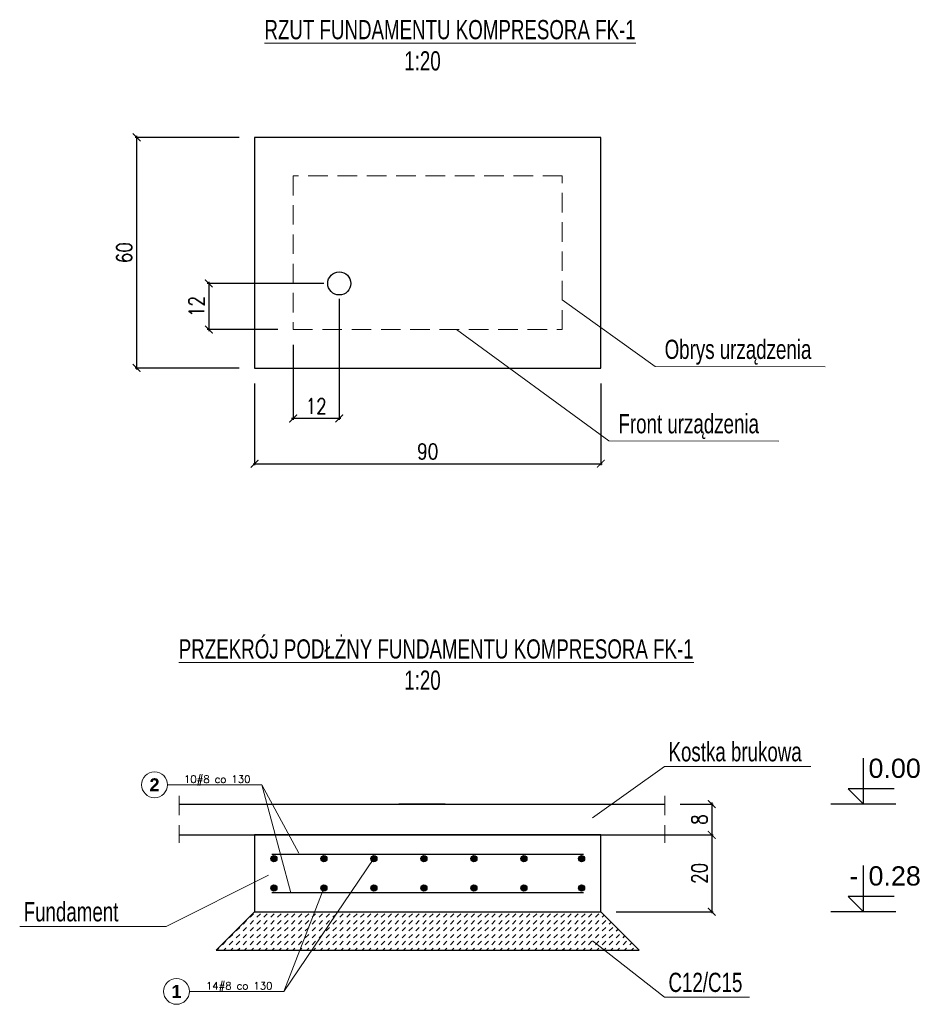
# Model space of a CAD drawing. Header units: millimetres. Extents: x -387992 to 11255, y 102926 to 380857.
# Tile 1 of 27: x -382741 to -380405, y 278381 to 280943. Entities that reach past the tile are written whole.
import ezdxf
from ezdxf.enums import TextEntityAlignment as Align

# ---------------------------------------------------------------- set-up
doc = ezdxf.new("R2010")
doc.units = ezdxf.units.MM
doc.header["$MEASUREMENT"] = 0
doc.linetypes.add('HIDDEN', pattern=[9.525, 6.35, -3.175])
doc.linetypes.add('XKITLINE00', pattern=[0])
for name, color, linetype, lineweight in [('AOS OPIS', 7, 'Continuous', 9), ('AOS ZBROJENIE', 7, 'Continuous', 25), ('AOS_wymiary', 7, 'Continuous', 0), ('OPIS-WYMIAR', 7, 'Continuous', 0), ('zbrojenie', 3, 'Continuous', 30)]:
    doc.layers.add(name, color=color, linetype=linetype, lineweight=lineweight)
for name, color, linetype in [('AutoCAD_Structural_Detailing_pręt wyrzucony', 7, 'Continuous'), ('AutoCAD_Structural_Detailing_symbole graficzne', 7, 'Continuous'), ('przekrój', 7, 'Continuous')]:
    doc.layers.add(name, color=color, linetype=linetype)
doc.styles.add('Arial_1_h_0', font='arial.ttf')
doc.styles.add('ARIAL_NARROW', font='ARIALN.TTF')
doc.styles.add('style1', font='simplex.shx')
doc.styles.add('style3', font='arialbd.ttf')
doc.styles.add('wymiary_opis', font='simplex.shx', dxfattribs={"width": 0.8})
doc.dimstyles.new('BB 1-20', dxfattribs={"dimscale": 0.4, "dimtxt": 100, "dimasz": 50, "dimexe": 10, "dimexo": 100, "dimgap": 30, "dimtad": 1, "dimlfac": 0.1, "dimzin": 12, "dimdsep": 46, "dimtxsty": 'wymiary_opis', "dimblk": 'ARCHTICK', "dimcen": 45, "dimdle": 10, "dimclrd": 256, "dimclre": 256, "dimadec": 0, "dimazin": 0, "dimtfac": 1, "dimtix": 1, "dimtmove": 2, "dimatfit": 3, "dimfxl": 1, "dimtolj": 1, "dimtzin": 0, "dimarcsym": 0})

# ---------------------------------------------------------------- blocks, each defined once
blk = doc.blocks.new('_ArchTick')
at = {"color": 0, "linetype": 'ByBlock', "const_width": 0.15}
blk.add_lwpolyline([(-0.5, -0.5), (0.5, 0.5)], dxfattribs=at)
blk = doc.blocks.new('*D1035')
at = {"layer": 'AOS_wymiary', "lineweight": -2, "transparency": 16777216}
for p, q in [((-382437.1, 280640.3), (-382437.1, 280032.3)), ((-382170.2, 280636.3), (-382441.1, 280636.3)), ((-382170.2, 280036.3), (-382441.1, 280036.3))]:
    blk.add_line(p, q, dxfattribs=at)
at = {"layer": 'Defpoints', "color": 0, "transparency": 16777216}
for p in [(-382130.2, 280636.3), (-382437.1, 280036.3), (-382130.2, 280036.3)]:
    blk.add_point(p, dxfattribs=at)
at = {"layer": 'AOS_wymiary', "lineweight": -2, "transparency": 16777216, "xscale": 20, "yscale": 20, "zscale": 20}
for p, rotation in [((-382437.1, 280636.3), 90), ((-382437.1, 280036.3), 270)]:
    blk.add_blockref('_ArchTick', p, dxfattribs=dict(at, rotation=rotation))
at = {"layer": 'AOS_wymiary', "color": 0, "transparency": 16777216, "insert": (-382469.1, 280336.3), "char_height": 40, "attachment_point": 5, "rotation": 90, "style": 'wymiary_opis'}
blk.add_mtext('\\A1;60', dxfattribs=at)
blk = doc.blocks.new('*D1036')
at = {"layer": 'AOS_wymiary', "lineweight": -2, "transparency": 16777216}
for p, q in [((-382130.2, 279996.3), (-382130.2, 279783.4)), ((-381230.2, 279996.3), (-381230.2, 279783.4)), ((-382134.2, 279787.4), (-381226.2, 279787.4))]:
    blk.add_line(p, q, dxfattribs=at)
at = {"layer": 'Defpoints', "color": 0, "transparency": 16777216}
for p in [(-382130.2, 280036.3), (-381230.2, 280036.3), (-381230.2, 279787.4)]:
    blk.add_point(p, dxfattribs=at)
at = {"layer": 'AOS_wymiary', "lineweight": -2, "transparency": 16777216, "xscale": 20, "yscale": 20, "zscale": 20, "rotation": 180}
blk.add_blockref('_ArchTick', (-382130.2, 279787.4), dxfattribs=at)
at = {"layer": 'AOS_wymiary', "lineweight": -2, "transparency": 16777216, "xscale": 20, "yscale": 20, "zscale": 20}
blk.add_blockref('_ArchTick', (-381230.2, 279787.4), dxfattribs=at)
at = {"layer": 'AOS_wymiary', "color": 0, "transparency": 16777216, "insert": (-381680.2, 279819.4), "char_height": 40, "attachment_point": 5, "style": 'wymiary_opis'}
blk.add_mtext('\\A1;90', dxfattribs=at)
blk = doc.blocks.new('*D1037')
at = {"layer": 'AOS_wymiary', "lineweight": -2, "transparency": 16777216}
for p, q in [((-381910.2, 280216.3), (-381910.2, 279901.2)), ((-382030.2, 280096.3), (-382030.2, 279901.2)), ((-381906.2, 279905.2), (-382034.2, 279905.2))]:
    blk.add_line(p, q, dxfattribs=at)
at = {"layer": 'Defpoints', "color": 0, "transparency": 16777216}
for p in [(-381910.2, 280256.3), (-382030.2, 280136.3), (-382030.2, 279905.2)]:
    blk.add_point(p, dxfattribs=at)
at = {"layer": 'AOS_wymiary', "lineweight": -2, "transparency": 16777216, "xscale": 20, "yscale": 20, "zscale": 20, "rotation": 180}
blk.add_blockref('_ArchTick', (-382030.2, 279905.2), dxfattribs=at)
at = {"layer": 'AOS_wymiary', "lineweight": -2, "transparency": 16777216, "xscale": 20, "yscale": 20, "zscale": 20}
blk.add_blockref('_ArchTick', (-381910.2, 279905.2), dxfattribs=at)
at = {"layer": 'AOS_wymiary', "color": 0, "transparency": 16777216, "insert": (-381970.2, 279937.2), "char_height": 40, "attachment_point": 5, "style": 'wymiary_opis'}
blk.add_mtext('\\A1;12', dxfattribs=at)
blk = doc.blocks.new('*D1038')
at = {"layer": 'AOS_wymiary', "lineweight": -2, "transparency": 16777216}
for p, q in [((-381950.2, 280256.3), (-382253.3, 280256.3)), ((-382249.3, 280260.3), (-382249.3, 280132.3)), ((-382070.2, 280136.3), (-382253.3, 280136.3))]:
    blk.add_line(p, q, dxfattribs=at)
at = {"layer": 'Defpoints', "color": 0, "transparency": 16777216}
for p in [(-381910.2, 280256.3), (-382249.3, 280136.3), (-382030.2, 280136.3)]:
    blk.add_point(p, dxfattribs=at)
at = {"layer": 'AOS_wymiary', "lineweight": -2, "transparency": 16777216, "xscale": 20, "yscale": 20, "zscale": 20}
for p, rotation in [((-382249.3, 280256.3), 90), ((-382249.3, 280136.3), 270)]:
    blk.add_blockref('_ArchTick', p, dxfattribs=dict(at, rotation=rotation))
at = {"layer": 'AOS_wymiary', "color": 0, "transparency": 16777216, "insert": (-382281.3, 280196.3), "char_height": 40, "attachment_point": 5, "rotation": 90, "style": 'wymiary_opis'}
blk.add_mtext('\\A1;12', dxfattribs=at)
blk = doc.blocks.new('*D1039')
at = {"layer": 'AOS_wymiary', "lineweight": -2, "transparency": 16777216}
for p, q in [((-381190.2, 278821.7), (-380937.7, 278821.7)), ((-380941.7, 278825.7), (-380941.7, 278617.7)), ((-381190.2, 278621.7), (-380937.7, 278621.7))]:
    blk.add_line(p, q, dxfattribs=at)
at = {"layer": 'Defpoints', "color": 0, "transparency": 16777216}
for p in [(-381230.2, 278821.7), (-381230.2, 278621.7), (-380941.7, 278621.7)]:
    blk.add_point(p, dxfattribs=at)
at = {"layer": 'AOS_wymiary', "lineweight": -2, "transparency": 16777216, "xscale": 20, "yscale": 20, "zscale": 20}
for p, rotation in [((-380941.7, 278821.7), 90), ((-380941.7, 278621.7), 270)]:
    blk.add_blockref('_ArchTick', p, dxfattribs=dict(at, rotation=rotation))
at = {"layer": 'AOS_wymiary', "color": 0, "transparency": 16777216, "insert": (-380973.7, 278721.7), "char_height": 40, "attachment_point": 5, "rotation": 90, "style": 'wymiary_opis'}
blk.add_mtext('\\A1;20', dxfattribs=at)
blk = doc.blocks.new('*D1040')
at = {"layer": 'AOS_wymiary', "lineweight": -2, "transparency": 16777216}
for p, q in [((-381024, 278901.7), (-380937.7, 278901.7)), ((-380941.7, 278905.7), (-380941.7, 278817.7)), ((-381024, 278821.7), (-380937.7, 278821.7))]:
    blk.add_line(p, q, dxfattribs=at)
at = {"layer": 'Defpoints', "color": 0, "transparency": 16777216}
for p in [(-381064, 278901.7), (-381064, 278821.7), (-380941.7, 278821.7)]:
    blk.add_point(p, dxfattribs=at)
at = {"layer": 'AOS_wymiary', "lineweight": -2, "transparency": 16777216, "xscale": 20, "yscale": 20, "zscale": 20}
for p, rotation in [((-380941.7, 278901.7), 90), ((-380941.7, 278821.7), 270)]:
    blk.add_blockref('_ArchTick', p, dxfattribs=dict(at, rotation=rotation))
at = {"layer": 'AOS_wymiary', "color": 0, "transparency": 16777216, "insert": (-380973.7, 278861.7), "char_height": 40, "attachment_point": 5, "rotation": 90, "style": 'wymiary_opis'}
blk.add_mtext('\\A1;8', dxfattribs=at)

msp = doc.modelspace()

# ---------------------------------------------------------------- hatches: boundary and pattern name
at = {"layer": 'przekrój'}
h = msp.add_hatch(dxfattribs=at)
h.set_pattern_fill('DASH', color=256, scale=4, angle=45, style=0)
h.set_pattern_definition([(45, (-417704.019, 275841.848), (2e-15, 17.9605122), [12.7, -12.7])])
h.paths.add_polyline_path([(-381130.205031, 278521.737396), (-381230.205031, 278621.737396), (-382130.205031, 278621.737396), (-382230.205031, 278521.737396)])
at = {"layer": 'zbrojenie', "linetype": 'Continuous'}
h = msp.add_hatch(color=7, dxfattribs=at)
edge = h.paths.add_edge_path()
edge.add_arc((-382080.205031, 278759.97994), 8, 0, 360)
h = msp.add_hatch(color=7, dxfattribs=at)
edge = h.paths.add_edge_path()
edge.add_arc((-381950.205031, 278759.97994), 8, 0, 360)
h = msp.add_hatch(color=7, dxfattribs=at)
edge = h.paths.add_edge_path()
edge.add_arc((-381820.205031, 278759.97994), 8, 0, 360)
h = msp.add_hatch(color=7, dxfattribs=at)
edge = h.paths.add_edge_path()
edge.add_arc((-381690.205031, 278759.97994), 8, 0, 360)
h = msp.add_hatch(color=7, dxfattribs=at)
edge = h.paths.add_edge_path()
edge.add_arc((-381560.205031, 278759.97994), 8, 0, 360)
h = msp.add_hatch(color=7, dxfattribs=at)
edge = h.paths.add_edge_path()
edge.add_arc((-381430.205031, 278759.97994), 8, 0, 360)
h = msp.add_hatch(color=7, dxfattribs=at)
edge = h.paths.add_edge_path()
edge.add_arc((-381280.205031, 278759.97994), 8, 0, 360)
h = msp.add_hatch(color=7, dxfattribs=at)
edge = h.paths.add_edge_path()
edge.add_arc((-382080.205031, 278683.494853), 8, 0, 360)
h = msp.add_hatch(color=7, dxfattribs=at)
edge = h.paths.add_edge_path()
edge.add_arc((-381950.205031, 278683.494853), 8, 0, 360)
h = msp.add_hatch(color=7, dxfattribs=at)
edge = h.paths.add_edge_path()
edge.add_arc((-381820.205031, 278683.494853), 8, 0, 360)
h = msp.add_hatch(color=7, dxfattribs=at)
edge = h.paths.add_edge_path()
edge.add_arc((-381690.205031, 278683.494853), 8, 0, 360)
h = msp.add_hatch(color=7, dxfattribs=at)
edge = h.paths.add_edge_path()
edge.add_arc((-381560.205031, 278683.494853), 8, 0, 360)
h = msp.add_hatch(color=7, dxfattribs=at)
edge = h.paths.add_edge_path()
edge.add_arc((-381430.205031, 278683.494853), 8, 0, 360)
h = msp.add_hatch(color=7, dxfattribs=at)
edge = h.paths.add_edge_path()
edge.add_arc((-381280.205031, 278683.494853), 8, 0, 360)

# ---------------------------------------------------------------- linework, layer by layer
at = {"layer": 'AOS OPIS', "linetype": 'XKITLINE00', "lineweight": 0}
for p, q in [((-381330.205031, 280213.416839), (-381089.200751, 280040.003398)), ((-381605.73053, 280136.341491), (-381209.262688, 279846.501424)), ((-381089.200751, 280040.003398), (-380647.051518, 280039.26506)), ((-381209.262688, 279846.501424), (-380767.113456, 279845.763086)), ((-381251.593395, 278866.295137), (-381064.530187, 278999.959845)), ((-381064.530187, 278999.959845), (-380683.996828, 278999.959845)), ((-382093.857295, 278717.243282), (-382360.511962, 278583.627754)), ((-382741.045321, 278583.627754), (-382360.511962, 278583.627754)), ((-381251.593395, 278546.0285), (-381064.530187, 278399.996083)), ((-381064.530187, 278399.996083), (-380843.45557, 278399.626914))]:
    msp.add_line(p, q, dxfattribs=at)
at = {"layer": 'AOS OPIS', "linetype": 'HIDDEN', "ltscale": 8}
for p, q in [((-382326.01717, 278923.562704), (-382326.01717, 278801.046024)), ((-381063.953745, 278923.562704), (-381063.953745, 278801.046024))]:
    msp.add_line(p, q, dxfattribs=at)
msp.add_lwpolyline([(-382030.205031, 280136.341491), (-381330.205031, 280136.341491), (-381330.205031, 280536.341491), (-382030.205031, 280536.341491)], close=True, dxfattribs=at)
at = {"layer": 'AOS ZBROJENIE'}
for p, q in [((-382085.205031, 278771.737396), (-381275.205031, 278771.737396)), ((-382085.205031, 278671.737396), (-381275.205031, 278671.737396))]:
    msp.add_line(p, q, dxfattribs=at)
msp.add_lwpolyline([(-382130.205031, 280036.341491), (-381230.205031, 280036.341491), (-381230.205031, 280636.341491), (-382130.205031, 280636.341491)], close=True, dxfattribs=at)
msp.add_circle((-381910.205031, 280256.341491), 30, dxfattribs=at)
at = {"layer": 'AutoCAD_Structural_Detailing_pręt wyrzucony', "color": 7, "lineweight": 0}
for centre in [(-382390.482616, 278952.132937), (-382333.339244, 278414.622548)]:
    msp.add_circle(centre, 33.6, dxfattribs=at)
at = {"layer": 'AutoCAD_Structural_Detailing_symbole graficzne', "color": 7}
for p, q in [((-380547.41879, 278901.737396), (-380547.41879, 279021.737396)), ((-380467.41879, 278941.737396), (-380587.41879, 278941.737396)), ((-380587.41879, 278941.737396), (-380547.41879, 278901.737396)), ((-381634.985458, 278901.737396), (-381754.985458, 278901.737396)), ((-380463.165597, 278901.737396), (-380631.671983, 278901.737396)), ((-380547.41879, 278621.737396), (-380547.41879, 278741.737396)), ((-380467.41879, 278661.737396), (-380587.41879, 278661.737396)), ((-380587.41879, 278661.737396), (-380547.41879, 278621.737396)), ((-380463.165597, 278621.737396), (-380631.671983, 278621.737396))]:
    msp.add_line(p, q, dxfattribs=at)
at = {"layer": 'OPIS-WYMIAR', "color": 7}
for p, q in [((-382111.274158, 278952.132937), (-382356.882616, 278952.132937)), ((-382111.274158, 278952.132937), (-382036.309654, 278671.074685)), ((-382111.274158, 278952.132937), (-382014.880882, 278774.568877)), ((-382054.130786, 278414.622548), (-381820.205031, 278759.97994)), ((-382054.130786, 278414.622548), (-381950.205031, 278683.494853)), ((-382054.130786, 278414.622548), (-382299.739244, 278414.622548))]:
    msp.add_line(p, q, dxfattribs=at)
at = {"layer": 'przekrój', "color": 7, "linetype": 'Continuous'}
for p, q in [((-382326.01717, 278901.737396), (-381063.953745, 278901.737396)), ((-382326.01717, 278821.737396), (-381063.953745, 278821.737396)), ((-382230.205031, 278521.737396), (-382130.205031, 278621.737396)), ((-381130.205031, 278521.737396), (-381230.205031, 278621.737396)), ((-382230.205031, 278521.737396), (-381130.205031, 278521.737396))]:
    msp.add_line(p, q, dxfattribs=at)
msp.add_lwpolyline([(-382130.205031, 278621.737396), (-381230.205031, 278621.737396), (-381230.205031, 278821.737396), (-382130.205031, 278821.737396)], close=True, dxfattribs=at)
at = {"layer": 'zbrojenie', "color": 7, "linetype": 'Continuous'}
for centre in [(-382080.205031, 278759.97994), (-381950.205031, 278759.97994), (-381820.205031, 278759.97994), (-381690.205031, 278759.97994), (-381560.205031, 278759.97994), (-381430.205031, 278759.97994), (-381280.205031, 278759.97994), (-382080.205031, 278683.494853), (-381950.205031, 278683.494853), (-381820.205031, 278683.494853), (-381690.205031, 278683.494853), (-381560.205031, 278683.494853), (-381430.205031, 278683.494853), (-381280.205031, 278683.494853)]:
    msp.add_circle(centre, 8, dxfattribs=at)

# ---------------------------------------------------------------- texts
at = {"layer": 'AOS OPIS', "style": 'ARIAL_NARROW', "width": 0.85}
for s, p in [('%%URZUT FUNDAMENTU KOMPRESORA FK-1', (-382104.765968, 280891.633093)), ('1:20', (-381741.196997, 280810.463374)), ('Obrys urządzenia', (-381064.200751, 280060.003398)), ('Front urządzenia', (-381184.262688, 279866.501424)), ('%%UPRZEKRÓJ PODŁŻNY FUNDAMENTU KOMPRESORA FK-1', (-382327.422431, 279280.474327)), ('1:20', (-381741.196997, 279199.304609)), ('Kostka brukowa', (-381054.173429, 279013.082784)), ('Fundament', (-382730.688563, 278596.750693)), ('C12/C15', (-381054.173429, 278413.119022))]:
    msp.add_text(s, height=50, dxfattribs=at).set_placement(p)
at = {"layer": 'AutoCAD_Structural_Detailing_pręt wyrzucony', "color": 7, "attachment_point": 5}
for s, insert, char_height, style in [('2', (-382390.482616, 278952.132937), 33.6, 'style3'), ('10#8 co 130', (-382227.511188, 278963.459971), 19.2, 'style1'), ('1', (-382333.339244, 278414.622548), 33.6, 'style3'), ('14#8 co 130', (-382170.367816, 278425.949583), 19.2, 'style1')]:
    msp.add_mtext(s, dxfattribs=dict(at, insert=insert, char_height=char_height, style=style))
at = {"layer": 'AutoCAD_Structural_Detailing_symbole graficzne', "color": 7, "style": 'Arial_1_h_0'}
for s, p in [('0.00', (-380534.085456, 278955.07073)), ('0.28', (-380534.085456, 278675.07073))]:
    msp.add_text(s, height=50, dxfattribs=at).set_placement(p, align=Align.BOTTOM_LEFT)
msp.add_text('-', height=50, dxfattribs=at).set_placement((-380560.752123, 278675.07073), align=Align.BOTTOM_RIGHT)

# ---------------------------------------------------------------- dimensions: what is measured, and where the dimension line sits
at = {"layer": 'AOS_wymiary'}
for base, p1, p2, picture, middle in [((-382437.0903, 280036.341491), (-382130.205031, 280636.341491), (-382130.205031, 280036.341491), '*D1035', (-382469.0903, 280336.341491)), ((-382249.33758, 280136.341491), (-381910.205031, 280256.341491), (-382030.205031, 280136.341491), '*D1038', (-382281.33758, 280196.341491)), ((-380941.702459, 278821.737396), (-381063.953745, 278901.737396), (-381063.953745, 278821.737396), '*D1040', (-380973.702459, 278861.737396)), ((-380941.702459, 278621.737396), (-381230.205031, 278821.737396), (-381230.205031, 278621.737396), '*D1039', (-380973.702459, 278721.737396))]:
    dim = msp.add_linear_dim(base=base, p1=p1, p2=p2, angle=90, dimstyle='BB 1-20', dxfattribs=at)
    dim.commit()
    dim.dimension.update_dxf_attribs({"geometry": picture, "text_midpoint": middle})
for base, p1, p2, picture, middle in [((-382030.205031, 279905.225809), (-381910.205031, 280256.341491), (-382030.205031, 280136.341491), '*D1037', (-381970.205031, 279937.225809)), ((-381230.205031, 279787.414174), (-382130.205031, 280036.341491), (-381230.205031, 280036.341491), '*D1036', (-381680.205031, 279819.414174))]:
    dim = msp.add_linear_dim(base=base, p1=p1, p2=p2, dimstyle='BB 1-20', dxfattribs=at)
    dim.commit()
    dim.dimension.update_dxf_attribs({"geometry": picture, "text_midpoint": middle})

doc.saveas('drawing.dxf')
